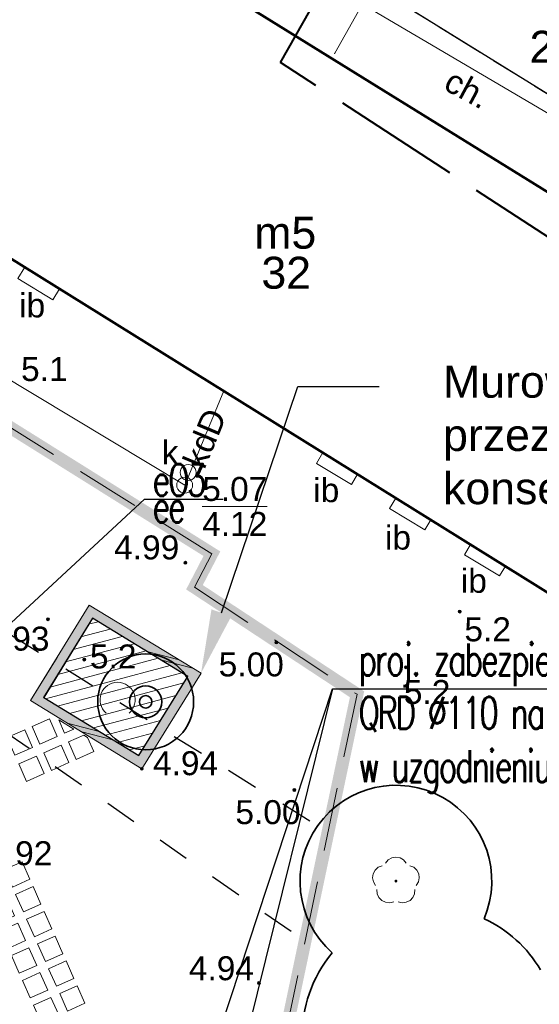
# Model space of a CAD drawing. Extents: x 5477758 to 5478338, y 5918274 to 5918502.
# Tile 51 of 121: x 5477933 to 5477950, y 5918363 to 5918394. Entities that reach past the tile are written whole.
import ezdxf
from ezdxf import colors
from ezdxf.entities.mleader import LeaderData, LeaderLine
from ezdxf.enums import TextEntityAlignment as Align
from ezdxf.math import Vec2, Vec3

# ---------------------------------------------------------------- set-up
doc = ezdxf.new("R2010")
doc.units = 0
doc.header["$PDSIZE"] = 0.75
for name, pattern in [('budynki akt$0$DASHED', [19.05, 12.7, -6.35]), ('PRZER1-1', [2, 1, -1]), ('PRZER2-1', [3, 2, -1]), ('PRZER3-1', [4, 3, -1]), ('PRZER4-1', [5, 4, -1])]:
    doc.linetypes.add(name, pattern=pattern)
doc.layers.get('0').update_dxf_attribs({"color": 8, "linetype": 'CONTINUOUS', "lineweight": 13})
for name, color, linetype, lineweight in [('0_granica 10m od okien', 8, 'CONTINUOUS', 0), ('0_NAWIERZCHNIA UTWARDZONA_CHODNIK', 8, 'CONTINUOUS', 0), ('0_OPISY', 8, 'CONTINUOUS', 0), ('0_podziały zieleni średniowysokiej i nasadzeń niskich', 8, 'CONTINUOUS', 0), ('0_PŁYTA CHODNIKOWA_BETONOWA', 8, 'CONTINUOUS', 0), ('A_GRANICA OPRACOWANIA', 8, 'CONTINUOUS', 0), ('E_opis', 5, 'CONTINUOUS', 25), ('GESBZO', 8, 'CONTINUOUS', 50), ('GESBZO_O', 8, 'CONTINUOUS', 50), ('GESDZI', 8, 'CONTINUOUS', 18), ('GESDZI_O', 8, 'CONTINUOUS', 18), ('GESUZY', 8, 'PRZER1-1', 18), ('GSLKRW', 8, 'CONTINUOUS', 25), ('GSPPRB', 8, 'CONTINUOUS', 20), ('GSPRDL', 8, 'CONTINUOUS', 18), ('GSSDSO', 8, 'CONTINUOUS', 18), ('GSSIIN', 8, 'CONTINUOUS', 18), ('GSSIIN_O', 8, 'CONTINUOUS', 18), ('GSSKOA', 8, 'PRZER3-1', 18), ('GSSKOD', 8, 'PRZER2-1', 18), ('GSSKOD_O', 8, 'PRZER2-1', 18), ('GULGPR', 8, 'CONTINUOUS', 18), ('GULKPR', 8, 'CONTINUOUS', 18), ('GULKPR_O', 8, 'CONTINUOUS', 18), ('GUPIWZ', 8, 'CONTINUOUS', 18), ('GUPIWZ_O', 8, 'CONTINUOUS', 18), ('GUPKSD', 8, 'CONTINUOUS', 18), ('GUPPRZ', 8, 'CONTINUOUS', 18), ('GUPPRZ_O', 8, 'CONTINUOUS', 18), ('OT_Rzedna', 8, 'CONTINUOUS', 18), ('pomiar', 8, 'CONTINUOUS', 18), ('wysokosci', 8, 'CONTINUOUS', 18), ('zakres', 8, 'PRZER4-1', 50), ('ZZ_drzewo-nanoszone-recznie', 8, 'CONTINUOUS', 35), ('ZZ_grupa', 8, 'CONTINUOUS', 30), ('ZZ_grupa-krzewow-szraf', 8, 'CONTINUOUS', 13), ('ZZ_korona', 8, 'CONTINUOUS', 35)]:
    doc.layers.add(name, color=color, linetype=linetype, lineweight=lineweight)
doc.styles.add('GEO-INFO', font='arial.ttf')
doc.styles.get("Standard").update_dxf_attribs({"font": 'TXT.SHX'})

# ---------------------------------------------------------------- blocks, each defined once
blk = doc.blocks.new('Płytka betonowa')
for points in [[(5469701.546, 5921608.104), (5469702.146, 5921608.104), (5469702.146, 5921607.504), (5469701.546, 5921607.504), (5469701.546, 5921608.104)], [(5469702.446, 5921608.104), (5469703.046, 5921608.104), (5469703.046, 5921607.504), (5469702.446, 5921607.504), (5469702.446, 5921608.104)]]:
    blk.add_lwpolyline(points)
blk = doc.blocks.new('ODTN_2')
at = {"color": 0}
for points in [[(-1.5, -0.5), (0.5, 0.5)], [(-0.5, -0.5), (1.5, 0.5)]]:
    blk.add_lwpolyline(points, dxfattribs=at)
blk = doc.blocks.new('POINT')
at = {"color": 0}
blk.add_point((0, 0), dxfattribs=at)
blk = doc.blocks.new('SPDLP')
blk.add_hatch(color=0).paths.add_polyline_path([(0, -0.09), (0.027812, -0.085595), (0.052901, -0.072812), (0.072812, -0.052901), (0.085595, -0.027812), (0.09, 0), (0.085595, 0.027812), (0.072812, 0.052901), (0.052901, 0.072812), (0.027812, 0.085595), (0, 0.09), (-0.027812, 0.085595), (-0.052901, 0.072812), (-0.072812, 0.052901), (-0.085595, 0.027812), (-0.09, 0), (-0.085595, -0.027812), (-0.072812, -0.052901), (-0.052901, -0.072812), (-0.027812, -0.085595)])
at = {"color": 0}
for points in [[(-0.648554, 1.126667), (-0.481106, 1.325358), (-0.255912, 1.454989), (0, 1.5), (0.255912, 1.454989), (0.481106, 1.325358), (0.648554, 1.126667)], [(-1.271938, -0.268652), (-1.40916, -0.048001), (-1.462858, 0.20623), (-1.426585, 0.463525), (-1.304695, 0.693003), (-1.11182, 0.867117), (-0.871109, 0.964971)], [(0.871109, 0.964971), (1.11182, 0.867117), (1.304695, 0.693003), (1.426585, 0.463525), (1.462858, 0.20623), (1.40916, -0.048001), (1.271938, -0.268652)], [(-0.137547, -1.292703), (-0.389802, -1.355024), (-0.648184, -1.327532), (-0.881678, -1.213525), (-1.062258, -1.026689), (-1.168249, -0.78945), (-1.186929, -0.530282)], [(1.186929, -0.530282), (1.168249, -0.78945), (1.062258, -1.026689), (0.881678, -1.213525), (0.648184, -1.327532), (0.389802, -1.355024), (0.137547, -1.292703)]]:
    blk.add_lwpolyline(points, dxfattribs=at)
blk = doc.blocks.new('OTRN')
at = {"linetype": 'Continuous', "lineweight": 13}
blk.add_hatch(color=0, dxfattribs=at).paths.add_polyline_path([(0, -0.091, 1), (0, 0.091, 1)])
at = {"color": 0, "linetype": 'Continuous', "lineweight": 13}
blk.add_circle((0, 0), 0.0906, dxfattribs=at)
blk = doc.blocks.new('OTZK_1')
at = {"color": 0, "linetype": 'Continuous', "lineweight": 18}
blk.add_arc((0, 0), 1.1, 311.18593, 228.81407, dxfattribs=at)
blk = doc.blocks.new('OKRAG_PELNY')
at = {"color": 0}
blk.add_lwpolyline([(0, 0.5), (0.12941, 0.482963), (0.25, 0.433013), (0.353553, 0.353553), (0.433013, 0.25), (0.482963, 0.12941), (0.5, 0), (0.482963, -0.12941), (0.433013, -0.25), (0.353553, -0.353553), (0.25, -0.433013), (0.12941, -0.482963), (0, -0.5), (-0.12941, -0.482963), (-0.25, -0.433013), (-0.353553, -0.353553), (-0.433013, -0.25), (-0.482963, -0.12941), (-0.5, 0), (-0.482963, 0.12941), (-0.433013, 0.25), (-0.353553, 0.353553), (-0.25, 0.433013), (-0.12941, 0.482963)], close=True, dxfattribs=at)
blk = doc.blocks.new('drzewo-odreczne')
at = {"layer": 'ZZ_drzewo-nanoszone-recznie', "linetype": 'Continuous'}
for radius in [0.502, 0.196]:
    blk.add_circle((0, 0), radius, dxfattribs=at)
blk = doc.blocks.new('plyty_x3')
for points in [[(5477916.16, 5918379.424), (5477915.978, 5918378.852), (5477915.406, 5918379.034), (5477915.588, 5918379.606), (5477916.16, 5918379.424)], [(5477915.887, 5918378.566), (5477915.768, 5918378.192), (5477915.567, 5918378.668), (5477915.887, 5918378.566)], [(5477935.283, 5918361.538), (5477935.831, 5918361.782), (5477936.075, 5918361.234), (5477935.526, 5918360.99), (5477935.283, 5918361.538)], [(5477934.448, 5918361.168), (5477935.009, 5918361.417), (5477935.252, 5918360.868), (5477935.031, 5918360.77), (5477934.448, 5918361.168)], [(5477935.628, 5918360.762), (5477936.176, 5918361.005), (5477936.42, 5918360.457), (5477935.871, 5918360.213), (5477935.628, 5918360.762)]]:
    blk.add_lwpolyline(points)
at = {"lineweight": -2}
blk.add_lwpolyline([(5477930.721, 5918373.29), (5477930.901, 5918372.886), (5477930.352, 5918372.643), (5477930.324, 5918372.706, 0.057017), (5477930.721, 5918373.29)], format="xyb", dxfattribs=at)
for points in [[(5477934.562, 5918371.663), (5477934.747, 5918371.248), (5477935.034, 5918371.375), (5477934.562, 5918371.663)], [(5477935.345, 5918371.185), (5477934.868, 5918370.974), (5477935.112, 5918370.425), (5477935.66, 5918370.669), (5477935.463, 5918371.113), (5477935.345, 5918371.185)]]:
    blk.add_lwpolyline(points, dxfattribs=at)

msp = doc.modelspace()

# ---------------------------------------------------------------- hatches: boundary and pattern name
at = {"layer": '0_NAWIERZCHNIA UTWARDZONA_CHODNIK'}
h = msp.add_hatch(color=256, dxfattribs=at)
h.paths.add_polyline_path([(5477935.517, 5918375.256), (5477933.675, 5918372.264), (5477937.164, 5918370.132), (5477939.015, 5918373.121)])
h.paths.add_polyline_path([(5477934.088, 5918372.363), (5477937.066, 5918370.543), (5477938.601, 5918373.022), (5477935.616, 5918374.844)], flags=16)
at = {"layer": 'ZZ_grupa-krzewow-szraf'}
h = msp.add_hatch(dxfattribs=at)
h.set_pattern_fill('ANSI31', color=256, scale=0.1, angle=90)
h.set_pattern_definition([(194.933, (5477837.84446, 5918344.9947), (0.0818164, -0.3067773), [])])
h.paths.add_polyline_path([(5477935.616, 5918374.844), (5477934.096, 5918372.358), (5477937.066, 5918370.543), (5477938.601, 5918373.022)])

# ---------------------------------------------------------------- linework, layer by layer
at = {"layer": '0_granica 10m od okien', "linetype": 'PRZER1-1', "lineweight": 30}
for points in [[(5477917.802, 5918383.828), (5477942.881, 5918368.215)], [(5477924.621, 5918377.073), (5477942.08, 5918364.87)]]:
    msp.add_lwpolyline(points, dxfattribs=at)
at = {"layer": '0_podziały zieleni średniowysokiej i nasadzeń niskich'}
msp.add_line((5477933.675, 5918372.264), (5477934.51, 5918373.619), dxfattribs=at)
msp.add_lwpolyline([(5477935.616, 5918374.844), (5477934.088, 5918372.363), (5477937.066, 5918370.543), (5477938.601, 5918373.022), (5477935.616, 5918374.844)], dxfattribs=at)
at = {"layer": 'A_GRANICA OPRACOWANIA', "linetype": 'budynki akt$0$DASHED', "ltscale": 0.1, "const_width": 0.4}
msp.add_lwpolyline([(5477939.869, 5918356.504), (5477940.619, 5918356.896), (5477942.101, 5918363.93), (5477943.898, 5918372.463), (5477938.811, 5918375.814), (5477939.356, 5918376.864), (5477927.622, 5918384.214), (5477926.949, 5918383.275), (5477923.735, 5918385.254), (5477924.621, 5918386.867), (5477922.565, 5918387.972), (5477915.954, 5918383.377), (5477911.642, 5918380.121), (5477912.501, 5918379.46), (5477913.835, 5918377.89), (5477914.426, 5918376.774), (5477916.433, 5918371.286), (5477916.349, 5918370.613), (5477938.795, 5918354.966), (5477939.869, 5918356.504)], dxfattribs=at)
at = {"layer": 'E_opis', "lineweight": 25}
for p, q in [((5477931.423, 5918373.175), (5477937.246, 5918378.575, 18.795)), ((5477937.703, 5918356.165), (5477943.132, 5918372.638)), ((5477943.132, 5918372.638), (5477939.899, 5918359.597))]:
    msp.add_line(p, q, dxfattribs=at)
at = {"layer": 'E_opis', "lineweight": 30}
for p, q in [((5477937.246, 5918378.575, 18.795), (5477939.706, 5918378.575, 18.795)), ((5477943.132, 5918372.638), (5477967.325, 5918372.638))]:
    msp.add_line(p, q, dxfattribs=at)
at = {"layer": 'GESBZO', "linetype": 'Continuous', "lineweight": 50}
for points in [[(5477911.982, 5918399.231), (5477917.56, 5918408.197), (5477972.897, 5918373.915)], [(5477967.119, 5918364.903), (5477911.982, 5918399.231)]]:
    msp.add_lwpolyline(points, dxfattribs=at)
at = {"layer": 'GESDZI', "linetype": 'Continuous', "lineweight": 18}
for points in [[(5477958.503, 5918401.94), (5477950.46, 5918406.9), (5477941.35, 5918412.22), (5477918.68, 5918425.35), (5477913.96, 5918422.85), (5477922.92, 5918418.17), (5477916.33, 5918408.95), (5477972.897, 5918373.915)], [(5477972.897, 5918373.915), (5477916.33, 5918408.95), (5477901.96, 5918388.82), (5477899.13, 5918390.84), (5477865.49, 5918345.57), (5477927.041, 5918302.392)]]:
    msp.add_lwpolyline(points, dxfattribs=at)
at = {"layer": 'GESUZY', "linetype": 'PRZER1-1', "lineweight": 18, "ltscale": 0.5}
for points in [[(5477927.041, 5918302.392), (5477865.49, 5918345.57), (5477899.13, 5918390.84), (5477901.96, 5918388.82), (5477916.33, 5918408.95), (5477972.897, 5918373.915)], [(5477972.897, 5918373.915), (5477916.33, 5918408.95), (5477901.96, 5918388.82), (5477899.13, 5918390.84), (5477865.49, 5918345.57), (5477927.041, 5918302.392)]]:
    msp.add_lwpolyline(points, dxfattribs=at)
at = {"layer": 'GSLKRW', "linetype": 'Continuous', "lineweight": 25}
msp.add_lwpolyline([(5477974.636, 5918376.629), (5477959.233, 5918385.576), (5477951.149, 5918390.455), (5477931.59, 5918402.551), (5477916.923, 5918411.582)], dxfattribs=at)
at = {"layer": 'GSPPRB', "linetype": 'Continuous', "lineweight": 20}
msp.add_point((5477943.199, 5918392.533), dxfattribs=at)
at = {"layer": 'GSSDSO', "linetype": 'Continuous', "lineweight": 18}
for points in [[(5477933.675, 5918372.264), (5477937.164, 5918370.132), (5477939.015, 5918373.121), (5477935.517, 5918375.256)], [(5477934.088, 5918372.363), (5477935.616, 5918374.844), (5477938.601, 5918373.022), (5477937.066, 5918370.543)]]:
    msp.add_lwpolyline(points, close=True, dxfattribs=at)
at = {"layer": 'GSSIIN', "linetype": 'Continuous', "lineweight": 18}
for points in [[(5477934.378, 5918384.81), (5477934.589, 5918385.156), (5477933.505, 5918385.831), (5477933.288, 5918385.477)], [(5477943.726, 5918379.032), (5477943.916, 5918379.349), (5477942.825, 5918380.028), (5477942.624, 5918379.692)], [(5477946.023, 5918377.607), (5477946.21, 5918377.921), (5477945.108, 5918378.607), (5477944.909, 5918378.275)], [(5477948.358, 5918376.171), (5477948.538, 5918376.472), (5477947.45, 5918377.149), (5477947.259, 5918376.829)]]:
    msp.add_lwpolyline(points, close=True, dxfattribs=at)
at = {"layer": 'GSSKOA', "linetype": 'PRZER3-1', "lineweight": 18, "ltscale": 0.5}
msp.add_lwpolyline([(5477974.636, 5918376.629), (5477959.233, 5918385.576), (5477951.149, 5918390.455), (5477931.59, 5918402.551), (5477916.923, 5918411.582)], dxfattribs=at)
at = {"layer": 'GSSKOD', "linetype": 'PRZER2-1', "lineweight": 18, "ltscale": 0.5}
msp.add_lwpolyline([(5477909.644, 5918410.498, -0.138117), (5477912.469, 5918412.502, -0.17002), (5477916.923, 5918411.582), (5477931.59, 5918402.551), (5477951.149, 5918390.455), (5477959.233, 5918385.576), (5477974.636, 5918376.629)], format="xyb", dxfattribs=at)
msp.add_lwpolyline([(5477972.895, 5918373.912), (5477917.56, 5918408.197)], dxfattribs=at)
at = {"layer": 'GSSKOD', "linetype": 'PRZER2-1', "lineweight": 18}
msp.add_lwpolyline([(5477913.201, 5918381.474), (5477922.112, 5918387.635), (5477923.78, 5918386.612), (5477923.191, 5918385.588), (5477926.949, 5918383.275), (5477927.622, 5918384.214), (5477939.356, 5918376.864), (5477938.811, 5918375.814), (5477943.898, 5918372.463), (5477940.619, 5918356.896), (5477940.619, 5918356.896)], dxfattribs=at)
at = {"layer": 'GULGPR', "linetype": 'Continuous', "lineweight": 18}
msp.add_lwpolyline([(5477891.124, 5918425.698), (5477899.646, 5918420.458), (5477911.206, 5918413.431), (5477941.239, 5918395.738), (5477961.161, 5918384.007), (5477967.774, 5918379.961), (5477974.238, 5918376.007)], dxfattribs=at)
at = {"layer": 'GULKPR', "linetype": 'Continuous', "lineweight": 18}
for points in [[(5477938.504, 5918379.01), (5477904.421, 5918399.536)], [(5477943.199, 5918392.533), (5477945.657, 5918396.892)], [(5477939.727, 5918381.958), (5477938.504, 5918379.01)]]:
    msp.add_lwpolyline(points, dxfattribs=at)
at = {"layer": 'GUPPRZ_O', "linetype": 'Continuous', "lineweight": 9, "flags": 128}
msp.add_lwpolyline([(5477939.052, 5918378.344), (5477941.09, 5918378.344)], dxfattribs=at)
at = {"layer": 'OT_Rzedna'}
msp.add_point((5477940.827, 5918363.424), dxfattribs=at)
at = {"layer": 'pomiar', "linetype": 'Continuous', "lineweight": 18, "flags": 128}
msp.add_lwpolyline([(5477933.675, 5918372.264), (5477937.162, 5918370.129), (5477939.015, 5918373.121)], dxfattribs=at)
at = {"layer": 'zakres', "linetype": 'PRZER4-1', "lineweight": 40}
msp.add_lwpolyline([(5477963.54, 5918377.848), (5477941.504, 5918392.244), (5477979.546, 5918459.295), (5477938.033, 5918482.848), (5477904.167, 5918427.813), (5477915.775, 5918420.837), (5477872.982, 5918351.171), (5477887.852, 5918340.978), (5477923.836, 5918315.921)], close=True, dxfattribs=at)
at = {"layer": 'ZZ_grupa'}
msp.add_lwpolyline([(5477935.616, 5918374.844), (5477934.096, 5918372.358), (5477937.066, 5918370.543), (5477938.601, 5918373.022), (5477935.616, 5918374.844)], dxfattribs=at)
at = {"layer": 'ZZ_korona'}
msp.add_circle((5477937.284, 5918372.225, 10.18), 1.5, dxfattribs=at)
for centre, radius, start, end in [((5477945.114, 5918366.615, 10.12), 3, 336.856, 228.3929), ((5477946.191, 5918361.807, 10.12), 4, 30.4398, 65.1405), ((5477946.191, 5918361.807, 10.12), 4, 140.1084, 305.7208)]:
    msp.add_arc(centre, radius, start, end, dxfattribs=at)

# ---------------------------------------------------------------- block references
at = {"layer": '0_PŁYTA CHODNIKOWA_BETONOWA'}
msp.add_blockref('plyty_x3', (0, 0), dxfattribs=at)
for p, rotation in [((-2153836.084, 8514360.663), 293.9421796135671), ((-2153836.861, 8514360.318), 293.9421796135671), ((2881943.102, -1713403.756), 23.94217979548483), ((2881943.447, -1713404.533), 23.94217979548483), ((2881943.792, -1713405.31), 23.94217979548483), ((2881944.137, -1713406.086), 23.94217979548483), ((2881944.481, -1713406.863), 23.94217979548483), ((2881944.826, -1713407.64), 23.94217979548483)]:
    msp.add_blockref('Płytka betonowa', p, dxfattribs=dict(at, rotation=rotation))
at = {"layer": 'GSPRDL', "lineweight": 18, "xscale": 0.5, "yscale": 0.5}
msp.add_blockref('SPDLP', (5477945.114, 5918366.615), dxfattribs=at)
at = {"layer": 'GSSDSO', "lineweight": 18, "xscale": 0.5}
for p, yscale, rotation in [((5477938.042, 5918373.54), 0.299999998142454, 148.6016157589), ((5477935.541, 5918371.298), 0.300000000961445, 148.5682088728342)]:
    msp.add_blockref('ODTN_2', p, dxfattribs=dict(at, yscale=yscale, rotation=rotation))
at = {"layer": 'GUPIWZ', "lineweight": 18, "xscale": 0.5, "yscale": 0.5}
msp.add_blockref('OKRAG_PELNY', (5477938.614, 5918379.405), dxfattribs=at)
at = {"layer": 'GUPKSD', "xscale": 0.5, "yscale": 0.5}
msp.add_blockref('OKRAG_PELNY', (5477938.504, 5918379.01), dxfattribs=at)
at = {"layer": 'GUPKSD', "lineweight": 18, "xscale": 0.5, "yscale": 0.5}
msp.add_blockref('POINT', (5477938.504, 5918379.01), dxfattribs=at)
at = {"layer": 'GUPPRZ', "lineweight": 18}
msp.add_blockref('POINT', (5477938.504, 5918379.01), dxfattribs=at)
at = {"layer": 'OT_Rzedna', "linetype": 'Continuous', "xscale": 0.5, "yscale": 0.5, "zscale": 0.5}
for p in [(5477938.528, 5918376.581), (5477947.11, 5918375.051), (5477934.224, 5918374.811), (5477941.375, 5918374.087), (5477935.363, 5918373.549), (5477945.428, 5918373.31), (5477937.162, 5918370.129), (5477941.935, 5918369.467), (5477940.827, 5918363.424)]:
    msp.add_blockref('OTRN', p, dxfattribs=at)
at = {"layer": 'pomiar', "linetype": 'Continuous', "xscale": 0.5, "yscale": 0.5, "zscale": 0.5}
msp.add_blockref('OTZK_1', (5477936.405, 5918372.29), dxfattribs=at)
at = {"layer": 'ZZ_drzewo-nanoszone-recznie', "rotation": 98.49156574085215}
msp.add_blockref('drzewo-odreczne', (5477937.284, 5918372.225, 10.18), dxfattribs=at)

# ---------------------------------------------------------------- texts
at = {"layer": 'E_opis', "lineweight": 30, "char_height": 1, "width": 46.85521, "attachment_point": 1, "line_spacing_factor": 0.5}
for s, insert in [('\\Fromans.shx;\\T0.9;\\W0.7;eO3\\Pee', (5477937.502, 5918379.671, 18.795)), ('\\Fromans.shx;\\T0.9;\\W0.7;proj. zabezpieczenie kabli rurami dwudzielnymi\\P\\PQRD %%c110 na ca\\Fromans.shx|c238;łej długości prace prowadzić\\P\\Pw uzgodnieniu z RD ENEA Operator sp. z o.o.. ', (5477943.949, 5918374.05))]:
    msp.add_mtext(s, dxfattribs=dict(at, insert=insert))
at = {"layer": 'GESBZO_O', "linetype": 'Continuous', "lineweight": 0, "style": 'GEO-INFO'}
msp.add_text('m5', height=1, dxfattribs=at).set_placement((5477942.621, 5918386.413), align=Align.RIGHT)
msp.add_text('32', height=1, dxfattribs=at).set_placement((5477941.682, 5918386.161), align=Align.TOP_CENTER)
at = {"layer": 'GESDZI_O', "linetype": 'Continuous', "lineweight": 0, "style": 'GEO-INFO'}
msp.add_text('26/4', height=1, dxfattribs=at).set_placement((5477949.294, 5918393.235), align=Align.TOP_LEFT)
at = {"layer": 'GSSIIN_O', "linetype": 'Continuous', "lineweight": 0, "style": 'GEO-INFO'}
for p in [(5477933.732, 5918384.654), (5477942.935, 5918378.868), (5477945.179, 5918377.384), (5477947.553, 5918376.031)]:
    msp.add_text('ib', height=0.75, dxfattribs=at).set_placement(p, align=Align.MIDDLE)
at = {"layer": 'GSSKOD_O', "linetype": 'Continuous', "lineweight": 0, "style": 'GEO-INFO'}
msp.add_text('ch.', height=0.75, rotation=331.7179, dxfattribs=at).set_placement((5477947.361, 5918391.432), align=Align.MIDDLE)
at = {"layer": 'GULKPR_O', "linetype": 'Continuous', "lineweight": 0, "style": 'GEO-INFO'}
msp.add_text('kdD', height=0.75, rotation=67.4672, dxfattribs=at).set_placement((5477939.116, 5918380.484), align=Align.MIDDLE)
at = {"layer": 'GUPIWZ_O', "linetype": 'Continuous', "lineweight": 0, "style": 'GEO-INFO'}
msp.add_text('k', height=0.75, dxfattribs=at).set_placement((5477938.308, 5918379.658), align=Align.RIGHT)
at = {"layer": 'GUPPRZ_O', "linetype": 'Continuous', "lineweight": 0, "style": 'GEO-INFO'}
for s, p in [('5.07', (5477939.052, 5918378.516)), ('4.12', (5477939.052, 5918377.421))]:
    msp.add_text(s, height=0.75, dxfattribs=at).set_placement(p)
at = {"layer": 'pomiar', "style": 'GEO-INFO'}
for s, p in [('5.1', (5477933.384, 5918383.02)), ('5.2', (5477947.256, 5918374.871)), ('5.2', (5477935.539, 5918374.022)), ('5.2', (5477945.361, 5918372.91)), ('4.94', (5477938.634, 5918364.261))]:
    msp.add_text(s, height=0.75, dxfattribs=at).set_placement(p, align=Align.TOP_LEFT)
at = {"layer": 'wysokosci', "style": 'GEO-INFO'}
for s, p in [('4.99', (5477936.296, 5918377.436)), ('4.93', (5477932.235, 5918374.58)), ('5.00', (5477939.568, 5918373.773)), ('4.94', (5477937.512, 5918370.68)), ('5.00', (5477940.091, 5918369.148)), ('4.92', (5477932.326, 5918367.862))]:
    msp.add_text(s, height=0.75, dxfattribs=at).set_placement(p, align=Align.TOP_LEFT)

# ---------------------------------------------------------------- leaders
at = {"layer": '0_OPISY'}
ml = msp.add_multileader_mtext('Standard', dxfattribs=at)
ml.set_content('{\\fArial|b0|i0|c238|p0;Murowany kwietnik\\Pprzeznaczony do renowacji, \\Pkonserwacji}', color=256)
ml.set_leader_properties()
ml.build(insert=Vec2(0, 0))
ml.multileader.update_dxf_attribs({"text_right_attachment_type": 6, "arrow_head_size": 2})
ctx = ml.context
ctx.base_point, ctx.char_height, ctx.arrow_head_size, ctx.plane_origin = Vec3(5477944.589, 5918382.101), 1, 2, Vec3(5478008.606, 5918361.019, 30.5)
ctx.right_attachment = 6
notes = []
notes.append((ctx, [(0, (1, 1, 0), (5477942.045, 5918382.101), (1, 0), 2.544, [(0, [(5477939.015, 5918373.121)], 0, [])])]))
ctx.mtext.insert, ctx.mtext.flow_direction = Vec3(5477946.589, 5918382.748), 5
for ctx, leaders in notes:
    for number, flags, end, landing, length, lines in leaders:
        leader = LeaderData()
        leader.index, (leader.has_last_leader_line, leader.has_dogleg_vector, leader.attachment_direction) = number, flags
        leader.last_leader_point, leader.dogleg_vector, leader.dogleg_length = Vec3(end), Vec3(landing), length
        for number, points, colour, breaks in lines:
            line = LeaderLine()
            line.index, line.vertices, line.color, line.breaks = number, Vec3.list(points), colors.encode_raw_color(colour), breaks
            leader.lines.append(line)
        ctx.leaders.append(leader)

doc.saveas('drawing.dxf')
